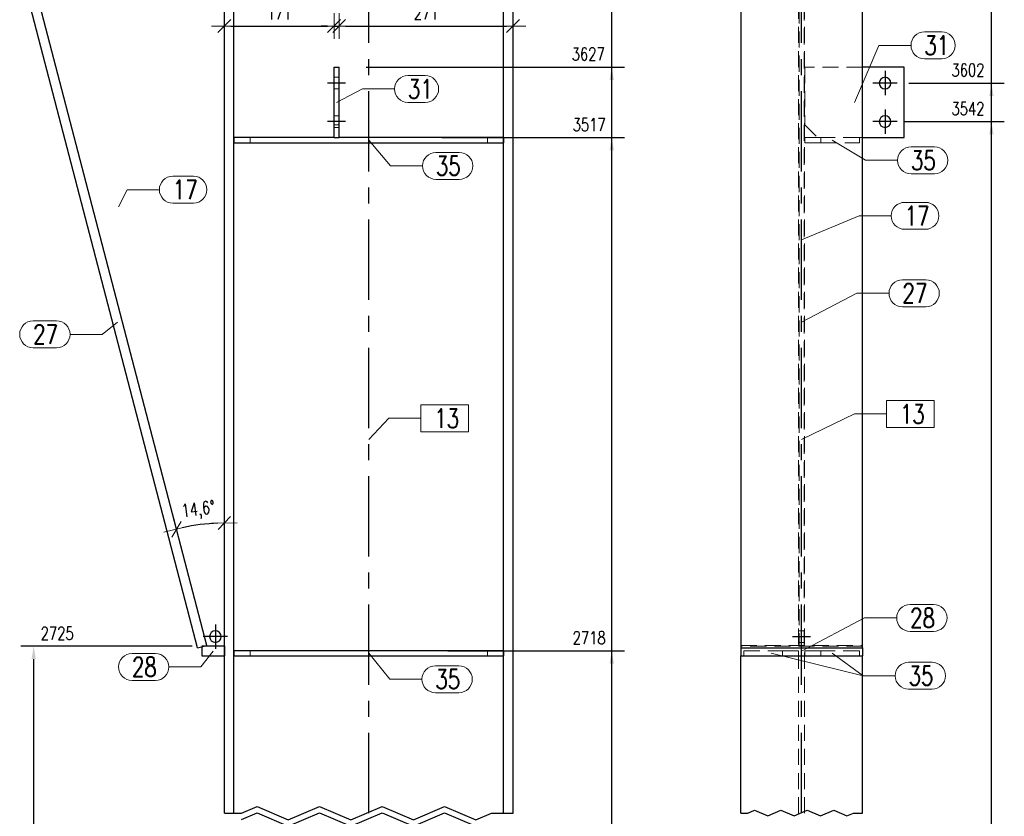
# Model space of a CAD drawing. Header units: millimetres. Extents: x 3515 to 4529, y 13642 to 14292.
# Tile 16 of 96: x 3754 to 3907, y 13793 to 13917. Entities that reach past the tile are written whole.
import ezdxf

# ---------------------------------------------------------------- set-up
doc = ezdxf.new("R2010")
doc.units = ezdxf.units.MM
doc.header["$LTSCALE"] = 10
doc.linetypes.add('HIDDEN', pattern=[0.375, 0.25, -0.125])
doc.linetypes.add('MITTE', pattern=[2, 1.25, -0.25, 0.25, -0.25])
doc.layers.get('Defpoints').update_dxf_attribs({"color": 1})
for name, color, linetype, lineweight in [('PS_DIM', 4, 'Continuous', 13), ('PS_Hidden', 2, 'HIDDEN', 9), ('PS_Pos', 1, 'Continuous', 15), ('PS_SOLID', 7, 'Continuous', 30)]:
    doc.layers.add(name, color=color, linetype=linetype, lineweight=lineweight)
doc.layers.add('PS_MID', color=5, linetype='MITTE')
doc.layers.add('PS_SHAPE', color=3, linetype='Continuous')
doc.styles.add('simplex', font='simplex.shx', dxfattribs={"width": 0.75})
doc.dimstyles.new('1_10_GŁ_DS1-LS10', dxfattribs={"dimtxt": 2, "dimasz": 2, "dimexe": 2, "dimexo": 5, "dimgap": 1, "dimtad": 1, "dimjust": 4, "dimdec": 0, "dimlfac": 10, "dimtxsty": 'simplex', "dimblk1": 'NONE', "dimsah": 1, "dimcen": 2, "dimclrd": 256, "dimclre": 256, "dimclrt": 3, "dimadec": 1, "dimazin": 0, "dimtfac": 1, "dimtdec": 0, "dimtmove": 2, "dimatfit": 3, "dimfxl": 1, "dimarcsym": 0})
doc.dimstyles.new('1_10_PRZ', dxfattribs={"dimtxt": 2, "dimasz": 1, "dimexe": 2, "dimexo": 5, "dimgap": 1, "dimtad": 1, "dimdec": 0, "dimlfac": 10, "dimtxsty": 'simplex', "dimblk": 'dimznak', "dimcen": 2, "dimse1": 1, "dimse2": 1, "dimclrt": 3, "dimadec": 1, "dimazin": 0, "dimtfac": 1, "dimtdec": 0, "dimtix": 1, "dimtmove": 2, "dimatfit": 3, "dimldrblk": 'dim-grot', "dimfxl": 1, "dimarcsym": 0})

# ---------------------------------------------------------------- blocks, each defined once
blk = doc.blocks.new('dimznak')
at = {"color": 0}
for points in [[(0, 2), (0, -2)], [(-2, 0), (2, 0)]]:
    blk.add_lwpolyline(points, dxfattribs=at)
at = {"color": 2}
blk.add_lwpolyline([(1, 1), (-1, -1)], dxfattribs=at)
blk = doc.blocks.new('*D30')
at = {"layer": 'Defpoints', "color": 0, "transparency": 16777216}
for p in [(3802.67, 13915.76), (3802.67, 13909.37), (3785.57, 13906.63)]:
    blk.add_point(p, dxfattribs=at)
at = {"layer": 'PS_DIM', "color": 0, "lineweight": -2, "transparency": 16777216}
blk.add_line((3786.57, 13915.76), (3801.67, 13915.76), dxfattribs=at)
at = {"layer": 'PS_DIM', "color": 0, "lineweight": -2, "transparency": 16777216, "rotation": 180}
blk.add_blockref('dimznak', (3785.57, 13915.76), dxfattribs=at)
at = {"layer": 'PS_DIM', "color": 0, "lineweight": -2, "transparency": 16777216}
blk.add_blockref('dimznak', (3802.67, 13915.76), dxfattribs=at)
at = {"layer": 'PS_DIM', "color": 3, "transparency": 16777216, "insert": (3794.12, 13917.76), "char_height": 2, "attachment_point": 5, "style": 'simplex'}
blk.add_mtext('171', dxfattribs=at)
blk = doc.blocks.new('dim-grot')
blk.add_hatch(color=256).paths.add_polyline_path([(0, 0), (-2, 0.5), (-2, -0.5)])
blk.add_lwpolyline([(0, 0), (-2, 0.5), (-2, -0.5), (0, 0)])
blk = doc.blocks.new('*D31')
at = {"layer": 'Defpoints', "color": 0, "transparency": 16777216}
for p in [(3803.47, 13915.76), (3802.67, 13909.37), (3803.47, 13909.37)]:
    blk.add_point(p, dxfattribs=at)
at = {"layer": 'PS_DIM', "color": 0, "lineweight": -2, "transparency": 16777216}
for p, q in [((3801.67, 13915.76), (3800.67, 13915.76)), ((3802.67, 13915.76), (3803.47, 13915.76)), ((3804.47, 13915.76), (3805.47, 13915.76))]:
    blk.add_line(p, q, dxfattribs=at)
blk.add_blockref('dimznak', (3802.67, 13915.76), dxfattribs=at)
at = {"layer": 'PS_DIM', "color": 0, "lineweight": -2, "transparency": 16777216, "rotation": 180}
blk.add_blockref('dimznak', (3803.47, 13915.76), dxfattribs=at)
at = {"layer": 'PS_DIM', "color": 3, "transparency": 16777216, "insert": (3803.07, 13919.46), "char_height": 2, "attachment_point": 5, "style": 'simplex'}
blk.add_mtext('8', dxfattribs=at)
blk = doc.blocks.new('*D32')
at = {"layer": 'Defpoints', "color": 0, "transparency": 16777216}
for p in [(3830.57, 13915.76), (3830.57, 13912.79), (3803.47, 13909.37)]:
    blk.add_point(p, dxfattribs=at)
at = {"layer": 'PS_DIM', "color": 0, "lineweight": -2, "transparency": 16777216}
blk.add_line((3804.47, 13915.76), (3829.57, 13915.76), dxfattribs=at)
at = {"layer": 'PS_DIM', "color": 0, "lineweight": -2, "transparency": 16777216, "rotation": 180}
blk.add_blockref('dimznak', (3803.47, 13915.76), dxfattribs=at)
at = {"layer": 'PS_DIM', "color": 0, "lineweight": -2, "transparency": 16777216}
blk.add_blockref('dimznak', (3830.57, 13915.76), dxfattribs=at)
at = {"layer": 'PS_DIM', "color": 3, "transparency": 16777216, "insert": (3817.02, 13917.76), "char_height": 2, "attachment_point": 5, "style": 'simplex'}
blk.add_mtext('271', dxfattribs=at)
blk = doc.blocks.new('*D48')
at = {"layer": 'Defpoints', "color": 0, "transparency": 16777216}
for p in [(3785.57, 13947.4), (3756.47, 13920.35), (3783.06, 13838.2), (3782.82, 13819.23), (3785.57, 13793.12)]:
    blk.add_point(p, dxfattribs=at)
at = {"layer": 'PS_DIM', "color": 0, "lineweight": -2, "transparency": 16777216}
blk.add_arc((3785.57, 13808.67), 29.64, 91.9328, 102.6717, dxfattribs=at)
for p, rotation in [((3785.57, 13838.31), 0.9664233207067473), ((3778.1, 13837.35), 193.638078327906)]:
    blk.add_blockref('dimznak', p, dxfattribs=dict(at, rotation=rotation))
at = {"layer": 'PS_DIM', "color": 3, "transparency": 16777216, "insert": (3781.53, 13840.24), "char_height": 2, "attachment_point": 5, "rotation": 7.3023, "style": 'simplex'}
blk.add_mtext('14,6°', dxfattribs=at)
blk = doc.blocks.new('*D49')
at = {"layer": 'Defpoints', "color": 0, "transparency": 16777216}
for p in [(3829.83, 13987.18), (3785.57, 13947.4), (3775.92, 13931.97), (3753.97, 13918.99), (3785.57, 13793.12)]:
    blk.add_point(p, dxfattribs=at)
at = {"layer": 'PS_DIM', "color": 0, "lineweight": -2, "transparency": 16777216}
blk.add_arc((3785.57, 13947.4), 18.2, 225.1032, 266.8508, dxfattribs=at)
for p, rotation in [((3772.04, 13935.23), 133.5286171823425), ((3785.57, 13929.2), 358.4253814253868)]:
    blk.add_blockref('dimznak', p, dxfattribs=dict(at, rotation=rotation))
at = {"layer": 'PS_DIM', "color": 3, "transparency": 16777216, "insert": (3779.06, 13932.78), "char_height": 2, "attachment_point": 5, "rotation": 335.977, "style": 'simplex'}
blk.add_mtext('48,0°', dxfattribs=at)
blk = doc.blocks.new('*D61')
at = {"layer": 'Defpoints', "color": 0, "transparency": 16777216}
for p in [(3815.39, 13818.42), (3845.96, 13818.42), (3830.57, 13714.81)]:
    blk.add_point(p, dxfattribs=at)
at = {"layer": 'PS_DIM', "lineweight": -2, "transparency": 16777216}
for p, q in [((3820.39, 13818.42), (3847.96, 13818.42)), ((3845.96, 13714.81), (3845.96, 13816.42)), ((3835.57, 13714.81), (3847.96, 13714.81))]:
    blk.add_line(p, q, dxfattribs=at)
at = {"layer": 'PS_DIM', "transparency": 16777216}
blk.add_solid([(3845.62, 13816.42), (3846.29, 13816.42), (3845.96, 13818.42)], dxfattribs=at)
at = {"layer": 'PS_DIM', "color": 3, "transparency": 16777216, "insert": (3842.44, 13820.44), "char_height": 2, "attachment_point": 5, "rotation": 0.0573, "style": 'simplex'}
blk.add_mtext('2718', dxfattribs=at)
blk = doc.blocks.new('_None')
blk = doc.blocks.new('*D62')
at = {"layer": 'Defpoints', "color": 0, "transparency": 16777216}
for p in [(3814.47, 13898.37), (3845.96, 13898.37), (3830.57, 13714.81)]:
    blk.add_point(p, dxfattribs=at)
at = {"layer": 'PS_DIM', "lineweight": -2, "transparency": 16777216}
for p, q in [((3819.47, 13898.37), (3847.96, 13898.37)), ((3845.96, 13714.81), (3845.96, 13896.37)), ((3835.57, 13714.81), (3847.96, 13714.81))]:
    blk.add_line(p, q, dxfattribs=at)
at = {"layer": 'PS_DIM', "transparency": 16777216}
blk.add_solid([(3845.62, 13896.37), (3846.29, 13896.37), (3845.96, 13898.37)], dxfattribs=at)
at = {"layer": 'PS_DIM', "color": 3, "transparency": 16777216, "insert": (3842.44, 13900.39), "char_height": 2, "attachment_point": 5, "rotation": 0.0573, "style": 'simplex'}
blk.add_mtext('3517', dxfattribs=at)
blk = doc.blocks.new('*D63')
at = {"layer": 'Defpoints', "color": 0, "transparency": 16777216}
for p in [(3802.67, 13909.37), (3845.96, 13909.37), (3830.57, 13714.81)]:
    blk.add_point(p, dxfattribs=at)
at = {"layer": 'PS_DIM', "lineweight": -2, "transparency": 16777216}
for p, q in [((3807.67, 13909.37), (3847.96, 13909.37)), ((3845.96, 13714.81), (3845.96, 13907.37)), ((3835.57, 13714.81), (3847.96, 13714.81))]:
    blk.add_line(p, q, dxfattribs=at)
at = {"layer": 'PS_DIM', "transparency": 16777216}
blk.add_solid([(3845.62, 13907.37), (3846.29, 13907.37), (3845.96, 13909.37)], dxfattribs=at)
at = {"layer": 'PS_DIM', "color": 3, "transparency": 16777216, "insert": (3842.29, 13911.39), "char_height": 2, "attachment_point": 5, "rotation": 0.0573, "style": 'simplex'}
blk.add_mtext('3627', dxfattribs=at)
blk = doc.blocks.new('*D64')
at = {"layer": 'Defpoints', "color": 0, "transparency": 16777216}
for p in [(3830.57, 13987.52), (3845.96, 13987.52), (3830.57, 13714.81)]:
    blk.add_point(p, dxfattribs=at)
at = {"layer": 'PS_DIM', "lineweight": -2, "transparency": 16777216}
for p, q in [((3835.57, 13987.52), (3847.96, 13987.52)), ((3845.96, 13714.81), (3845.96, 13985.52)), ((3835.57, 13714.81), (3847.96, 13714.81))]:
    blk.add_line(p, q, dxfattribs=at)
at = {"layer": 'PS_DIM', "transparency": 16777216}
blk.add_solid([(3845.62, 13985.52), (3846.29, 13985.52), (3845.96, 13987.52)], dxfattribs=at)
at = {"layer": 'PS_DIM', "color": 3, "transparency": 16777216, "insert": (3842.33, 13985.58), "char_height": 2, "attachment_point": 5, "rotation": 0.0573, "style": 'simplex'}
blk.add_mtext('4409', dxfattribs=at)
blk = doc.blocks.new('*D65')
at = {"layer": 'Defpoints', "color": 0, "transparency": 16777216}
for p in [(3830.57, 13987.85), (3845.96, 13987.85), (3830.57, 13714.81)]:
    blk.add_point(p, dxfattribs=at)
at = {"layer": 'PS_DIM', "lineweight": -2, "transparency": 16777216}
for p, q in [((3835.57, 13987.85), (3847.96, 13987.85)), ((3845.96, 13714.81), (3845.96, 13985.85)), ((3835.57, 13714.81), (3847.96, 13714.81))]:
    blk.add_line(p, q, dxfattribs=at)
at = {"layer": 'PS_DIM', "transparency": 16777216}
blk.add_solid([(3845.62, 13985.85), (3846.29, 13985.85), (3845.96, 13987.85)], dxfattribs=at)
at = {"layer": 'PS_DIM', "color": 3, "transparency": 16777216, "insert": (3850.91, 13987.67), "char_height": 2, "attachment_point": 5, "rotation": 0.0573, "style": 'simplex'}
blk.add_mtext('4412', dxfattribs=at)
blk = doc.blocks.new('*D66')
at = {"layer": 'Defpoints', "color": 0, "transparency": 16777216}
for p in [(3828.49, 13988.67), (3845.96, 13988.67), (3830.57, 13714.81)]:
    blk.add_point(p, dxfattribs=at)
at = {"layer": 'PS_DIM', "lineweight": -2, "transparency": 16777216}
for p, q in [((3833.49, 13988.67), (3847.96, 13988.67)), ((3845.96, 13714.81), (3845.96, 13986.67)), ((3835.57, 13714.81), (3847.96, 13714.81))]:
    blk.add_line(p, q, dxfattribs=at)
at = {"layer": 'PS_DIM', "transparency": 16777216}
blk.add_solid([(3845.62, 13986.67), (3846.29, 13986.67), (3845.96, 13988.67)], dxfattribs=at)
at = {"layer": 'PS_DIM', "color": 3, "transparency": 16777216, "insert": (3842.29, 13990.69), "char_height": 2, "attachment_point": 5, "rotation": 0.0573, "style": 'simplex'}
blk.add_mtext('4420', dxfattribs=at)
blk = doc.blocks.new('*D67')
at = {"layer": 'Defpoints', "color": 0, "transparency": 16777216}
for p in [(3830.57, 13987.85), (3830.57, 13969.42), (3837.57, 13968.67), (3833.69, 13963.55), (3830.57, 13778.12)]:
    blk.add_point(p, dxfattribs=at)
at = {"layer": 'PS_DIM', "color": 0, "lineweight": -2, "transparency": 16777216}
blk.add_arc((3830.57, 13969.42), 6.65, 278.626, 345.282, dxfattribs=at)
for p, rotation in [((3837.18, 13968.72), 79.59501626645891), ((3830.57, 13962.77), 184.3129809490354)]:
    blk.add_blockref('dimznak', p, dxfattribs=dict(at, rotation=rotation))
at = {"layer": 'PS_DIM', "color": 3, "transparency": 16777216, "insert": (3833.55, 13966.11), "char_height": 2, "attachment_point": 5, "rotation": 41.954, "style": 'simplex'}
blk.add_mtext('83,9°', dxfattribs=at)
blk = doc.blocks.new('*D72')
at = {"layer": 'Defpoints', "color": 0, "transparency": 16777216}
for p in [(3755.85, 13819.12), (3785.57, 13819.12), (3830.57, 13714.81)]:
    blk.add_point(p, dxfattribs=at)
at = {"layer": 'PS_DIM', "lineweight": -2, "transparency": 16777216}
for p, q in [((3780.57, 13819.12), (3753.85, 13819.12)), ((3755.85, 13714.81), (3755.85, 13817.12)), ((3825.57, 13714.81), (3753.85, 13714.81))]:
    blk.add_line(p, q, dxfattribs=at)
at = {"layer": 'PS_DIM', "transparency": 16777216}
blk.add_solid([(3755.52, 13817.12), (3756.18, 13817.12), (3755.85, 13819.12)], dxfattribs=at)
at = {"layer": 'PS_DIM', "color": 3, "transparency": 16777216, "insert": (3759.51, 13821.14), "char_height": 2, "attachment_point": 5, "rotation": 0.0573, "style": 'simplex'}
blk.add_mtext('2725', dxfattribs=at)
blk = doc.blocks.new('*D90')
at = {"layer": 'Defpoints', "color": 0, "transparency": 16777216}
for p in [(3886.66, 13900.87), (3905.15, 13900.87), (3885.06, 13714.81)]:
    blk.add_point(p, dxfattribs=at)
at = {"layer": 'PS_DIM', "lineweight": -2, "transparency": 16777216}
for p, q in [((3891.66, 13900.87), (3907.15, 13900.87)), ((3905.15, 13714.81), (3905.15, 13898.87)), ((3890.06, 13714.81), (3907.15, 13714.81))]:
    blk.add_line(p, q, dxfattribs=at)
at = {"layer": 'PS_DIM', "transparency": 16777216}
blk.add_solid([(3904.82, 13898.87), (3905.49, 13898.87), (3905.15, 13900.87)], dxfattribs=at)
at = {"layer": 'PS_DIM', "color": 3, "transparency": 16777216, "insert": (3901.49, 13902.89), "char_height": 2, "attachment_point": 5, "rotation": 0.0573, "style": 'simplex'}
blk.add_mtext('3542', dxfattribs=at)
blk = doc.blocks.new('*D91')
at = {"layer": 'Defpoints', "color": 0, "transparency": 16777216}
for p in [(3887.28, 13906.87), (3905.15, 13906.87), (3885.06, 13714.81)]:
    blk.add_point(p, dxfattribs=at)
at = {"layer": 'PS_DIM', "lineweight": -2, "transparency": 16777216}
for p, q in [((3892.28, 13906.87), (3907.15, 13906.87)), ((3905.15, 13714.81), (3905.15, 13904.87)), ((3890.06, 13714.81), (3907.15, 13714.81))]:
    blk.add_line(p, q, dxfattribs=at)
at = {"layer": 'PS_DIM', "transparency": 16777216}
blk.add_solid([(3904.82, 13904.87), (3905.49, 13904.87), (3905.15, 13906.87)], dxfattribs=at)
at = {"layer": 'PS_DIM', "color": 3, "transparency": 16777216, "insert": (3901.49, 13908.89), "char_height": 2, "attachment_point": 5, "rotation": 0.0573, "style": 'simplex'}
blk.add_mtext('3602', dxfattribs=at)
blk = doc.blocks.new('*D92')
at = {"layer": 'Defpoints', "color": 0, "transparency": 16777216}
for p in [(3869.32, 13988.67), (3905.15, 13988.67), (3885.06, 13714.81)]:
    blk.add_point(p, dxfattribs=at)
at = {"layer": 'PS_DIM', "lineweight": -2, "transparency": 16777216}
for p, q in [((3874.32, 13988.67), (3907.15, 13988.67)), ((3905.15, 13714.81), (3905.15, 13986.67)), ((3890.06, 13714.81), (3907.15, 13714.81))]:
    blk.add_line(p, q, dxfattribs=at)
at = {"layer": 'PS_DIM', "transparency": 16777216}
blk.add_solid([(3904.82, 13986.67), (3905.49, 13986.67), (3905.15, 13988.67)], dxfattribs=at)
at = {"layer": 'PS_DIM', "color": 3, "transparency": 16777216, "insert": (3901.49, 13990.69), "char_height": 2, "attachment_point": 5, "rotation": 0.0573, "style": 'simplex'}
blk.add_mtext('4420', dxfattribs=at)
blk = doc.blocks.new('*X316')
at = {"color": 1}
for p, q in [((3788.22, 13793.12), (3790.66, 13794.16)), ((3790.66, 13794.16), (3795.53, 13792.09)), ((3795.53, 13792.09), (3800.41, 13794.16)), ((3800.41, 13794.16), (3805.29, 13792.09)), ((3805.29, 13792.09), (3810.16, 13794.16)), ((3810.16, 13794.16), (3815.04, 13792.09)), ((3815.04, 13792.09), (3819.91, 13794.16)), ((3819.91, 13794.16), (3824.79, 13792.09)), ((3785.57, 13793.12), (3788.22, 13793.12)), ((3788.22, 13792.12), (3790.66, 13793.16)), ((3790.66, 13793.16), (3795.53, 13791.09)), ((3795.53, 13791.09), (3800.41, 13793.16)), ((3800.41, 13793.16), (3805.29, 13791.09)), ((3805.29, 13791.09), (3810.16, 13793.16)), ((3810.16, 13793.16), (3815.04, 13791.09)), ((3815.04, 13791.09), (3819.91, 13793.16)), ((3819.91, 13793.16), (3824.79, 13791.09)), ((3824.79, 13792.09), (3827.23, 13793.12)), ((3827.23, 13793.12), (3830.57, 13793.12))]:
    blk.add_line(p, q, dxfattribs=at)
at = {"layer": 'PS_Hidden', "color": 2, "linetype": 'HIDDEN'}
for p, q in [((3802.67, 13907.77), (3803.47, 13907.77)), ((3802.67, 13905.97), (3803.47, 13905.97)), ((3802.67, 13901.77), (3803.47, 13901.77)), ((3803.47, 13900.37), (3802.67, 13900.37)), ((3802.67, 13899.97), (3803.47, 13899.97)), ((3789.57, 13897.57), (3789.57, 13898.37)), ((3826.57, 13898.37), (3826.57, 13897.57)), ((3789.57, 13817.62), (3789.57, 13818.42)), ((3826.57, 13818.42), (3826.57, 13817.62))]:
    blk.add_line(p, q, dxfattribs=at)
at = {"layer": 'PS_MID', "color": 5, "linetype": 'MITTE'}
for p, q in [((3808.07, 13793.12), (3808.07, 13992.85)), ((3804.47, 13906.87), (3801.67, 13906.87)), ((3804.47, 13900.87), (3801.67, 13900.87)), ((3784.17, 13822.52), (3784.17, 13818.72)), ((3786.07, 13820.62), (3782.27, 13820.62))]:
    blk.add_line(p, q, dxfattribs=at)
at = {"layer": 'PS_SOLID', "color": 7, "linetype": 'Continuous'}
for p, q in [((3830.57, 13793.12), (3830.57, 13987.85)), ((3829.11, 13793.12), (3829.11, 13986.54)), ((3787.03, 13793.12), (3787.03, 13948.71)), ((3785.57, 13793.12), (3785.57, 13947.4)), ((3781.37, 13818.85), (3755.03, 13919.94)), ((3782.82, 13819.23), (3756.47, 13920.35)), ((3802.67, 13898.37), (3802.67, 13909.37)), ((3802.67, 13909.37), (3803.47, 13909.37)), ((3803.47, 13898.37), (3803.47, 13909.37)), ((3787.07, 13898.37), (3787.07, 13897.57)), ((3802.67, 13898.37), (3787.07, 13898.37)), ((3802.67, 13898.37), (3803.47, 13898.37)), ((3829.07, 13898.37), (3803.47, 13898.37)), ((3829.07, 13898.37), (3829.07, 13897.57)), ((3787.07, 13897.57), (3829.07, 13897.57)), ((3781.37, 13818.85), (3782.82, 13819.23)), ((3782.07, 13819.12), (3782.07, 13817.62)), ((3785.57, 13819.12), (3782.07, 13819.12)), ((3782.85, 13819.12), (3782.82, 13819.23)), ((3785.57, 13819.12), (3785.57, 13817.62)), ((3782.07, 13817.62), (3785.57, 13817.62)), ((3787.07, 13818.42), (3787.07, 13817.62)), ((3829.07, 13818.42), (3787.07, 13818.42)), ((3787.07, 13817.62), (3829.07, 13817.62)), ((3829.07, 13818.42), (3829.07, 13817.62))]:
    blk.add_line(p, q, dxfattribs=at)
at = {"layer": 'PS_SOLID', "color": 7, "extrusion": (0, 0, -1)}
blk.add_circle((-3784.17, 13820.62), 0.9, dxfattribs=at)
blk = doc.blocks.new('*X317')
at = {"color": 1}
for p, q in [((3823.63, 13856.74), (3816.21, 13856.74)), ((3816.21, 13856.74), (3816.21, 13852.54)), ((3823.63, 13852.54), (3823.63, 13856.74)), ((3808.07, 13851.33), (3811.21, 13854.64)), ((3811.21, 13854.64), (3816.21, 13854.64)), ((3816.21, 13852.54), (3823.63, 13852.54))]:
    blk.add_line(p, q, dxfattribs=at)
at = {"color": 30, "style": 'simplex', "width": 0.75}
blk.add_text('13', height=3, dxfattribs=at).set_placement((3818.31, 13853.14))
blk = doc.blocks.new('*X318')
at = {"color": 1}
for p, q in [((3771.18, 13818), (3774.83, 13818)), ((3783.82, 13818.37), (3781.93, 13815.9)), ((3776.93, 13815.9), (3781.93, 13815.9)), ((3771.18, 13813.8), (3774.83, 13813.8))]:
    blk.add_line(p, q, dxfattribs=at)
for centre, start, end in [((3771.18, 13815.9), 90, 270), ((3774.83, 13815.9), 270, 90)]:
    blk.add_arc(centre, 2.1, start, end, dxfattribs=at)
at = {"color": 2, "style": 'simplex', "width": 0.75}
blk.add_text('28', height=3, dxfattribs=at).set_placement((3771.18, 13814.4))
blk = doc.blocks.new('*X319')
at = {"color": 1}
for p, q in [((3808.07, 13818.02), (3811.38, 13813.98)), ((3818.48, 13816.08), (3822.12, 13816.08)), ((3811.38, 13813.98), (3816.38, 13813.98)), ((3818.48, 13811.88), (3822.12, 13811.88))]:
    blk.add_line(p, q, dxfattribs=at)
for centre, start, end in [((3818.48, 13813.98), 90, 270), ((3822.12, 13813.98), 270, 90)]:
    blk.add_arc(centre, 2.1, start, end, dxfattribs=at)
at = {"color": 2, "style": 'simplex', "width": 0.75}
blk.add_text('35', height=3, dxfattribs=at).set_placement((3818.48, 13812.48))
blk = doc.blocks.new('*X320')
at = {"color": 1}
for p, q in [((3808.07, 13818.02), (3811.38, 13813.98)), ((3818.48, 13816.08), (3822.12, 13816.08)), ((3811.38, 13813.98), (3816.38, 13813.98)), ((3818.48, 13811.88), (3822.12, 13811.88))]:
    blk.add_line(p, q, dxfattribs=at)
for centre, start, end in [((3818.48, 13813.98), 90, 270), ((3822.12, 13813.98), 270, 90)]:
    blk.add_arc(centre, 2.1, start, end, dxfattribs=at)
at = {"color": 2, "style": 'simplex', "width": 0.75}
blk.add_text('35', height=3, dxfattribs=at).set_placement((3818.48, 13812.48))
blk = doc.blocks.new('*X321')
at = {"color": 1}
for p, q in [((3755.77, 13869.82), (3759.41, 13869.82)), ((3768.92, 13869.6), (3766.51, 13867.72)), ((3761.51, 13867.72), (3766.51, 13867.72)), ((3755.77, 13865.62), (3759.41, 13865.62))]:
    blk.add_line(p, q, dxfattribs=at)
for centre, start, end in [((3755.77, 13867.72), 90, 270), ((3759.41, 13867.72), 270, 90)]:
    blk.add_arc(centre, 2.1, start, end, dxfattribs=at)
at = {"color": 2, "style": 'simplex', "width": 0.75}
blk.add_text('27', height=3, dxfattribs=at).set_placement((3755.77, 13866.22))
blk = doc.blocks.new('*X327')
at = {"color": 1}
for p, q in [((3814.19, 13908.05), (3816.87, 13908.05)), ((3803.07, 13903.87), (3807.09, 13905.95)), ((3807.09, 13905.95), (3812.09, 13905.95)), ((3814.19, 13903.85), (3816.87, 13903.85))]:
    blk.add_line(p, q, dxfattribs=at)
for centre, start, end in [((3814.19, 13905.95), 90, 270), ((3816.87, 13905.95), 270, 90)]:
    blk.add_arc(centre, 2.1, start, end, dxfattribs=at)
at = {"color": 2, "style": 'simplex', "width": 0.75}
blk.add_text('31', height=3, dxfattribs=at).set_placement((3814.19, 13904.45))
blk = doc.blocks.new('*X328')
at = {"color": 1}
for p, q in [((3808.07, 13897.97), (3811.45, 13893.97)), ((3818.55, 13896.07), (3822.19, 13896.07)), ((3811.45, 13893.97), (3816.45, 13893.97)), ((3818.55, 13891.87), (3822.19, 13891.87))]:
    blk.add_line(p, q, dxfattribs=at)
for centre, start, end in [((3818.55, 13893.97), 90, 270), ((3822.19, 13893.97), 270, 90)]:
    blk.add_arc(centre, 2.1, start, end, dxfattribs=at)
at = {"color": 2, "style": 'simplex', "width": 0.75}
blk.add_text('35', height=3, dxfattribs=at).set_placement((3818.55, 13892.47))
blk = doc.blocks.new('*X329')
at = {"color": 1}
for p, q in [((3777.54, 13892.36), (3780.75, 13892.36)), ((3769.05, 13887.59), (3770.44, 13890.26)), ((3770.44, 13890.26), (3775.44, 13890.26)), ((3777.54, 13888.16), (3780.75, 13888.16))]:
    blk.add_line(p, q, dxfattribs=at)
for centre, start, end in [((3777.54, 13890.26), 90, 270), ((3780.75, 13890.26), 270, 90)]:
    blk.add_arc(centre, 2.1, start, end, dxfattribs=at)
at = {"color": 2, "style": 'simplex', "width": 0.75}
blk.add_text('17', height=3, dxfattribs=at).set_placement((3777.54, 13888.76))
blk = doc.blocks.new('*X330')
at = {"color": 1}
for p, q in [((3866.06, 13793.12), (3867.18, 13793.12)), ((3867.18, 13793.12), (3868.21, 13793.56)), ((3868.21, 13793.56), (3870.27, 13792.69)), ((3870.27, 13792.69), (3872.33, 13793.56)), ((3872.33, 13793.56), (3874.38, 13792.69)), ((3874.38, 13792.69), (3876.44, 13793.56)), ((3876.44, 13793.56), (3878.5, 13792.69)), ((3878.5, 13792.69), (3880.56, 13793.56)), ((3880.56, 13793.56), (3882.62, 13792.69)), ((3882.62, 13792.69), (3883.65, 13793.12)), ((3883.65, 13793.12), (3885.06, 13793.12))]:
    blk.add_line(p, q, dxfattribs=at)
at = {"layer": 'PS_Hidden', "color": 2, "linetype": 'HIDDEN'}
for p, q in [((3875.09, 13793.12), (3875.09, 13948.71)), ((3876.03, 13793.12), (3876.03, 13948.71)), ((3875.16, 13918.65), (3875.16, 13819.12)), ((3875.96, 13819.12), (3875.96, 13918.65)), ((3885.06, 13909.37), (3876.06, 13909.37)), ((3876.06, 13909.37), (3876.06, 13900.37)), ((3876.06, 13900.37), (3878.06, 13898.37)), ((3876.06, 13897.57), (3876.06, 13898.37)), ((3876.06, 13898.37), (3878.56, 13898.37)), ((3878.56, 13898.37), (3878.56, 13897.57)), ((3884.56, 13898.37), (3878.56, 13898.37)), ((3884.56, 13898.37), (3885.06, 13898.37)), ((3884.56, 13898.37), (3884.56, 13897.57)), ((3878.56, 13897.57), (3876.06, 13897.57)), ((3878.56, 13897.57), (3884.56, 13897.57)), ((3875.96, 13821.52), (3875.16, 13821.52)), ((3866.06, 13819.23), (3885.06, 13819.23)), ((3885.06, 13819.12), (3866.06, 13819.12)), ((3875.96, 13819.72), (3875.16, 13819.72)), ((3866.56, 13818.42), (3872.56, 13818.42)), ((3866.56, 13818.42), (3866.56, 13817.62)), ((3872.56, 13817.62), (3872.56, 13818.42)), ((3872.56, 13818.42), (3875.06, 13818.42)), ((3875.06, 13818.42), (3875.06, 13817.62)), ((3876.06, 13817.62), (3876.06, 13818.42)), ((3876.06, 13818.42), (3878.56, 13818.42)), ((3878.56, 13818.42), (3878.56, 13817.62)), ((3884.56, 13818.42), (3878.56, 13818.42)), ((3884.56, 13818.42), (3884.56, 13817.62))]:
    blk.add_line(p, q, dxfattribs=at)
at = {"layer": 'PS_MID', "color": 5, "linetype": 'MITTE'}
for p, q in [((3875.56, 13793.12), (3875.56, 13992.85)), ((3888.56, 13908.77), (3888.56, 13904.97)), ((3890.46, 13906.87), (3886.66, 13906.87)), ((3888.56, 13902.77), (3888.56, 13898.97)), ((3890.46, 13900.87), (3886.66, 13900.87)), ((3874.16, 13820.62), (3876.96, 13820.62))]:
    blk.add_line(p, q, dxfattribs=at)
at = {"layer": 'PS_SOLID', "color": 7, "linetype": 'Continuous'}
for p, q in [((3866.06, 13918.99), (3866.06, 13818.85)), ((3885.06, 13818.85), (3885.06, 13918.99)), ((3891.56, 13909.37), (3885.06, 13909.37)), ((3891.56, 13898.37), (3891.56, 13909.37)), ((3885.06, 13898.37), (3891.56, 13898.37)), ((3866.06, 13818.85), (3885.06, 13818.85)), ((3866.06, 13818.85), (3866.06, 13817.62)), ((3885.06, 13818.85), (3885.06, 13817.62)), ((3866.06, 13817.62), (3885.06, 13817.62)), ((3866.06, 13793.12), (3866.06, 13817.62)), ((3885.06, 13793.12), (3885.06, 13817.62))]:
    blk.add_line(p, q, dxfattribs=at)
at = {"layer": 'PS_SOLID', "color": 7, "extrusion": (0, 0, -1)}
for centre in [(-3888.56, 13906.87), (-3888.56, 13900.87)]:
    blk.add_circle(centre, 0.9, dxfattribs=at)
blk = doc.blocks.new('*X331')
at = {"color": 1}
for p, q in [((3896.2, 13857.41), (3888.79, 13857.41)), ((3888.79, 13857.41), (3888.79, 13853.21)), ((3896.2, 13853.21), (3896.2, 13857.41)), ((3875.56, 13851.33), (3883.79, 13855.31)), ((3883.79, 13855.31), (3888.79, 13855.31)), ((3888.79, 13853.21), (3896.2, 13853.21))]:
    blk.add_line(p, q, dxfattribs=at)
at = {"color": 30, "style": 'simplex', "width": 0.75}
blk.add_text('13', height=3, dxfattribs=at).set_placement((3890.89, 13853.81))
blk = doc.blocks.new('*X332')
at = {"color": 1}
for p, q in [((3891.28, 13876.22), (3894.92, 13876.22)), ((3875.56, 13869.6), (3884.18, 13874.12)), ((3884.18, 13874.12), (3889.18, 13874.12)), ((3891.28, 13872.02), (3894.92, 13872.02))]:
    blk.add_line(p, q, dxfattribs=at)
for centre, start, end in [((3891.28, 13874.12), 90, 270), ((3894.92, 13874.12), 270, 90)]:
    blk.add_arc(centre, 2.1, start, end, dxfattribs=at)
at = {"color": 2, "style": 'simplex', "width": 0.75}
blk.add_text('27', height=3, dxfattribs=at).set_placement((3891.28, 13872.62))
blk = doc.blocks.new('*X333')
at = {"color": 1}
for p, q in [((3892.48, 13825.64), (3896.13, 13825.64)), ((3875.56, 13818.37), (3885.38, 13823.54)), ((3885.38, 13823.54), (3890.38, 13823.54)), ((3892.48, 13821.44), (3896.13, 13821.44))]:
    blk.add_line(p, q, dxfattribs=at)
for centre, start, end in [((3892.48, 13823.54), 90, 270), ((3896.13, 13823.54), 270, 90)]:
    blk.add_arc(centre, 2.1, start, end, dxfattribs=at)
at = {"color": 2, "style": 'simplex', "width": 0.75}
blk.add_text('28', height=3, dxfattribs=at).set_placement((3892.48, 13822.04))
blk = doc.blocks.new('*X334')
at = {"color": 1}
for p, q in [((3891.63, 13888.29), (3894.85, 13888.29)), ((3875.56, 13882.43), (3884.53, 13886.19)), ((3884.53, 13886.19), (3889.53, 13886.19)), ((3891.63, 13884.09), (3894.85, 13884.09))]:
    blk.add_line(p, q, dxfattribs=at)
for centre, start, end in [((3891.63, 13886.19), 90, 270), ((3894.85, 13886.19), 270, 90)]:
    blk.add_arc(centre, 2.1, start, end, dxfattribs=at)
at = {"color": 2, "style": 'simplex', "width": 0.75}
blk.add_text('17', height=3, dxfattribs=at).set_placement((3891.63, 13884.69))
blk = doc.blocks.new('*X335')
at = {"color": 1}
for p, q in [((3880.31, 13818.02), (3885.14, 13814.52)), ((3892.24, 13816.62), (3895.89, 13816.62)), ((3885.14, 13814.52), (3890.14, 13814.52)), ((3892.24, 13812.42), (3895.89, 13812.42))]:
    blk.add_line(p, q, dxfattribs=at)
for centre, start, end in [((3892.24, 13814.52), 90, 270), ((3895.89, 13814.52), 270, 90)]:
    blk.add_arc(centre, 2.1, start, end, dxfattribs=at)
at = {"color": 2, "style": 'simplex', "width": 0.75}
blk.add_text('35', height=3, dxfattribs=at).set_placement((3892.24, 13813.02))
blk = doc.blocks.new('*X336')
at = {"color": 1}
for p, q in [((3870.81, 13818.02), (3885.14, 13814.52)), ((3892.24, 13816.62), (3895.89, 13816.62)), ((3885.14, 13814.52), (3890.14, 13814.52)), ((3892.24, 13812.42), (3895.89, 13812.42))]:
    blk.add_line(p, q, dxfattribs=at)
for centre, start, end in [((3892.24, 13814.52), 90, 270), ((3895.89, 13814.52), 270, 90)]:
    blk.add_arc(centre, 2.1, start, end, dxfattribs=at)
at = {"color": 2, "style": 'simplex', "width": 0.75}
blk.add_text('35', height=3, dxfattribs=at).set_placement((3892.24, 13813.02))
blk = doc.blocks.new('*X342')
at = {"color": 1}
for p, q in [((3894.71, 13914.85), (3897.39, 13914.85)), ((3883.81, 13903.87), (3887.61, 13912.75)), ((3887.61, 13912.75), (3892.61, 13912.75)), ((3894.71, 13910.65), (3897.39, 13910.65))]:
    blk.add_line(p, q, dxfattribs=at)
for centre, start, end in [((3894.71, 13912.75), 90, 270), ((3897.39, 13912.75), 270, 90)]:
    blk.add_arc(centre, 2.1, start, end, dxfattribs=at)
at = {"color": 2, "style": 'simplex', "width": 0.75}
blk.add_text('31', height=3, dxfattribs=at).set_placement((3894.71, 13911.25))
blk = doc.blocks.new('*X343')
at = {"color": 1}
for p, q in [((3880.31, 13897.97), (3885.52, 13894.84)), ((3892.62, 13896.94), (3896.26, 13896.94)), ((3885.52, 13894.84), (3890.52, 13894.84)), ((3892.62, 13892.74), (3896.26, 13892.74))]:
    blk.add_line(p, q, dxfattribs=at)
for centre, start, end in [((3892.62, 13894.84), 90, 270), ((3896.26, 13894.84), 270, 90)]:
    blk.add_arc(centre, 2.1, start, end, dxfattribs=at)
at = {"color": 2, "style": 'simplex', "width": 0.75}
blk.add_text('35', height=3, dxfattribs=at).set_placement((3892.62, 13893.34))

msp = doc.modelspace()

# ---------------------------------------------------------------- block references
at = {"layer": 'PS_Pos'}
for name in ['*X342', '*X327', '*X328', '*X343', '*X329', '*X334', '*X332', '*X321', '*X331', '*X317', '*X333', '*X318', '*X319', '*X320', '*X336', '*X335']:
    msp.add_blockref(name, (0, 0), dxfattribs=at)
at = {"layer": 'PS_SHAPE', "color": 3}
for name in ['*X316', '*X330']:
    msp.add_blockref(name, (0, 0), dxfattribs=at)

# ---------------------------------------------------------------- dimensions: what is measured, and where the dimension line sits
at = {"layer": 'PS_DIM'}
for base, p1, p2, text, picture, middle in [((3845.96, 13988.67), (3830.57, 13714.81), (3828.49, 13988.67), '4420', '*D66', (3842.29, 13990.69)), ((3905.15, 13988.67), (3885.06, 13714.81), (3869.32, 13988.67), '4420', '*D92', (3901.49, 13990.69)), ((3845.96, 13987.85), (3830.57, 13714.81), (3830.57, 13987.85), '4412', '*D65', (3850.91, 13987.67)), ((3845.96, 13987.52), (3830.57, 13714.81), (3830.57, 13987.52), '4409', '*D64', (3842.33, 13985.58)), ((3845.96, 13909.37), (3830.57, 13714.81), (3802.67, 13909.37), '3627', '*D63', (3842.29, 13911.39)), ((3905.15, 13906.87), (3885.06, 13714.81), (3887.28, 13906.87), '3602', '*D91', (3901.49, 13908.89)), ((3905.15, 13900.87), (3885.06, 13714.81), (3886.66, 13900.87), '3542', '*D90', (3901.49, 13902.89)), ((3845.96, 13898.37), (3830.57, 13714.81), (3814.47, 13898.37), '3517', '*D62', (3842.44, 13900.39)), ((3755.85, 13819.12), (3830.57, 13714.81), (3785.57, 13819.12), '2725', '*D72', (3759.51, 13821.14)), ((3845.96, 13818.42), (3830.57, 13714.81), (3815.39, 13818.42), '2718', '*D61', (3842.44, 13820.44))]:
    dim = msp.add_linear_dim(base=base, p1=p1, p2=p2, angle=90, text=text, dimstyle='1_10_GŁ_DS1-LS10', dxfattribs=at)
    dim.commit()
    dim.dimension.update_dxf_attribs({"geometry": picture, "text_midpoint": middle, "dimtype": 128, "text_rotation": 0.0573})
for base, line1, line2, picture, middle in [((3833.69, 13963.55), ((3830.57, 13778.12), (3830.57, 13987.85)), ((3837.57, 13968.67), (3830.57, 13969.42)), '*D67', (3833.55, 13966.11)), ((3775.92, 13931.97), ((3785.57, 13793.12), (3785.57, 13947.4)), ((3753.97, 13918.99), (3829.83, 13987.18)), '*D49', (3779.06, 13932.78)), ((3783.06, 13838.2), ((3785.57, 13793.12), (3785.57, 13947.4)), ((3782.82, 13819.23), (3756.47, 13920.35)), '*D48', (3781.53, 13840.24))]:
    dim = msp.add_angular_dim_2l(base=base, line1=line1, line2=line2, dimstyle='1_10_PRZ', dxfattribs=at)
    dim.commit()
    dim.dimension.update_dxf_attribs({"geometry": picture, "text_midpoint": middle})
dim = msp.add_linear_dim(base=(3803.47, 13915.76), p1=(3802.67, 13909.37), p2=(3803.47, 13909.37), dimstyle='1_10_PRZ', dxfattribs=at)
dim.commit()
dim.dimension.update_dxf_attribs({"geometry": '*D31', "text_midpoint": (3803.07, 13919.46), "dimtype": 128})
for base, p1, p2, picture, middle in [((3802.67, 13915.76), (3785.57, 13906.63), (3802.67, 13909.37), '*D30', (3794.12, 13917.76)), ((3830.57, 13915.76), (3803.47, 13909.37), (3830.57, 13912.79), '*D32', (3817.02, 13917.76))]:
    dim = msp.add_linear_dim(base=base, p1=p1, p2=p2, dimstyle='1_10_PRZ', dxfattribs=at)
    dim.commit()
    dim.dimension.update_dxf_attribs({"geometry": picture, "text_midpoint": middle})

doc.saveas('drawing.dxf')
